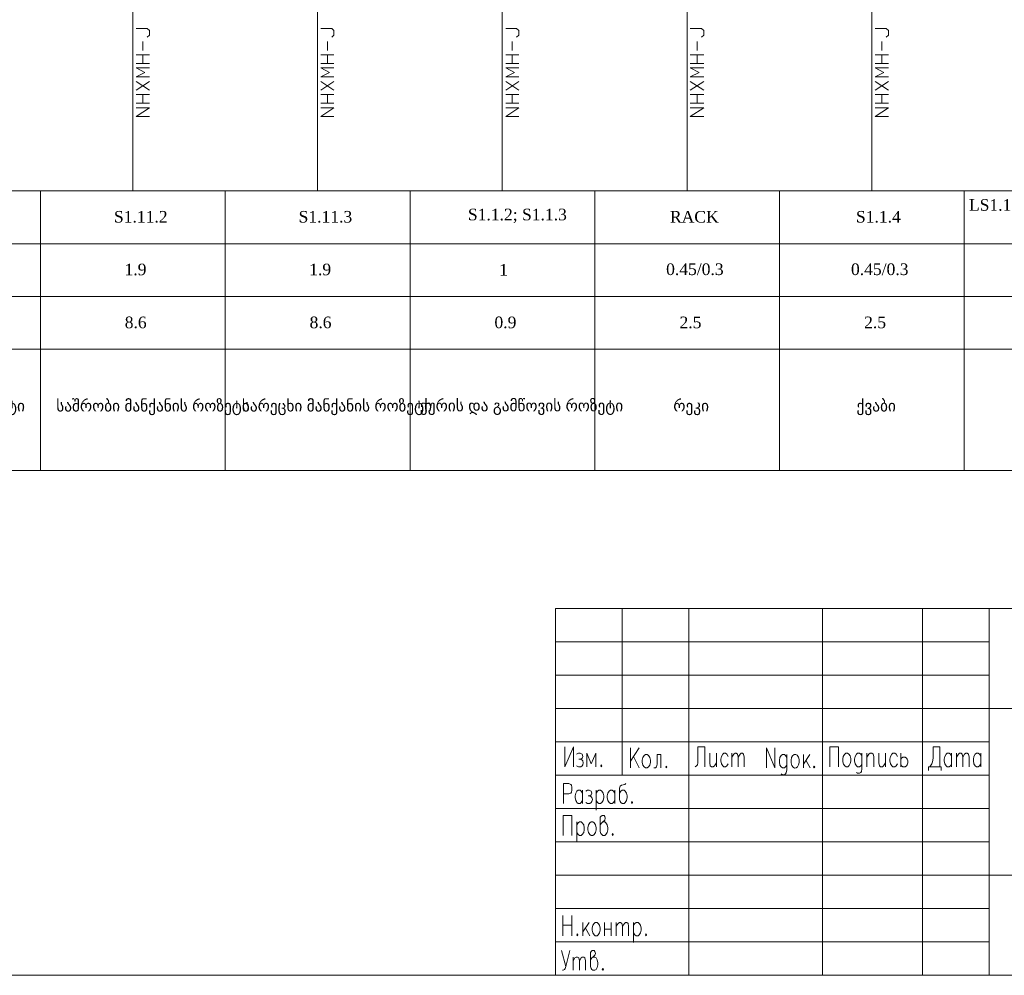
# Model space of a CAD drawing. Header units: millimetres. Extents: x 413 to 305578, y 115 to 38116.
# Tile 182 of 194: x 149347 to 168968, y 361 to 19405. Entities that reach past the tile are written whole.
import ezdxf

# ---------------------------------------------------------------- set-up
doc = ezdxf.new("R2010")
doc.units = ezdxf.units.MM
for name, color, linetype in [('PDF _Рамка1', 7, 'Continuous'), ('PDF _Текст', 7, 'Continuous'), ('PDF _Форматка', 7, 'Continuous'), ('PDF _Элемент', 7, 'Continuous')]:
    doc.layers.add(name, color=color, linetype=linetype)
doc.styles.add('PDF Sylfaen', font='sylfaen.ttf')

msp = doc.modelspace()

# ---------------------------------------------------------------- linework, layer by layer
at = {"layer": 'PDF _Рамка1', "lineweight": 0}
for points in [[(175533, 10418), (175533, 15995), (138715, 15995), (138715, 10418)], [(164490, 10418), (164490, 15995)]]:
    msp.add_lwpolyline(points, close=True, dxfattribs=at)
for points in [[(149759, 15995), (149759, 10418)], [(153442, 15995), (153442, 10418)], [(157126, 15995), (157126, 10418)], [(160806, 15995), (160806, 10418)], [(168169, 15995), (168169, 10418)], [(138715, 14941), (175533, 14941)], [(138715, 13891), (175533, 13891)], [(138715, 12841), (175533, 12841)]]:
    msp.add_lwpolyline(points, dxfattribs=at)
at = {"layer": 'PDF _Текст', "lineweight": 0}
for points in [[(151887, 19054), (151931, 19098), (151931, 19186), (151887, 19229), (151668, 19229)], [(155567, 19054), (155610, 19098), (155610, 19186), (155567, 19229), (155348, 19229)], [(159250, 19054), (159294, 19098), (159294, 19186), (159250, 19229), (159032, 19229)], [(162934, 19054), (162978, 19098), (162978, 19186), (162934, 19229), (162711, 19229)], [(166614, 19054), (166658, 19098), (166658, 19186), (166614, 19229), (166395, 19229)], [(151799, 18792), (151799, 18967)], [(155479, 18792), (155479, 18967)], [(159163, 18792), (159163, 18967)], [(162847, 18792), (162847, 18967)], [(166526, 18792), (166526, 18967)], [(151668, 18704), (151931, 18704)], [(151799, 18529), (151799, 18704)], [(155348, 18704), (155610, 18704)], [(155479, 18529), (155479, 18704)], [(159032, 18704), (159294, 18704)], [(159163, 18529), (159163, 18704)], [(162711, 18704), (162978, 18704)], [(162847, 18529), (162847, 18704)], [(166395, 18704), (166658, 18704)], [(166526, 18529), (166526, 18704)], [(151931, 18529), (151668, 18529)], [(155610, 18529), (155348, 18529)], [(159294, 18529), (159032, 18529)], [(162978, 18529), (162711, 18529)], [(166658, 18529), (166395, 18529)], [(151931, 18263), (151668, 18263), (151843, 18350), (151668, 18442), (151931, 18442)], [(155610, 18263), (155348, 18263), (155523, 18350), (155348, 18442), (155610, 18442)], [(159294, 18263), (159032, 18263), (159207, 18350), (159032, 18442), (159294, 18442)], [(162978, 18263), (162711, 18263), (162890, 18350), (162711, 18442), (162978, 18442)], [(166658, 18263), (166395, 18263), (166570, 18350), (166395, 18442), (166658, 18442)], [(151931, 18000), (151668, 18175)], [(151668, 18000), (151931, 18175)], [(155610, 18000), (155348, 18175)], [(155348, 18000), (155610, 18175)], [(159294, 18000), (159032, 18175)], [(159032, 18000), (159294, 18175)], [(162978, 18000), (162711, 18175)], [(162711, 18000), (162978, 18175)], [(166658, 18000), (166395, 18175)], [(166395, 18000), (166658, 18175)], [(151668, 17913), (151931, 17913)], [(151799, 17738), (151799, 17913)], [(155348, 17913), (155610, 17913)], [(155479, 17738), (155479, 17913)], [(159032, 17913), (159294, 17913)], [(159163, 17738), (159163, 17913)], [(162711, 17913), (162978, 17913)], [(162847, 17738), (162847, 17913)], [(166395, 17913), (166658, 17913)], [(166526, 17738), (166526, 17913)], [(151931, 17738), (151668, 17738)], [(155610, 17738), (155348, 17738)], [(159294, 17738), (159032, 17738)], [(162978, 17738), (162711, 17738)], [(166658, 17738), (166395, 17738)], [(151931, 17475), (151668, 17475), (151931, 17650), (151668, 17650)], [(155610, 17475), (155348, 17475), (155610, 17650), (155348, 17650)], [(159294, 17475), (159032, 17475), (159294, 17650), (159032, 17650)], [(162978, 17475), (162711, 17475), (162978, 17650), (162711, 17650)], [(166658, 17475), (166395, 17475), (166658, 17650), (166395, 17650)]]:
    msp.add_lwpolyline(points, dxfattribs=at)
at = {"layer": 'PDF _Форматка', "lineweight": 0}
for points in [[(130123, 38070), (130123, 36510), (130123, 361), (184615, 361), (184615, 36510), (141425, 36510)], [(160026, 361), (160026, 7673), (184615, 7673)], [(161355, 4347), (161355, 7673)], [(162683, 361), (162683, 7673)], [(165345, 361), (165345, 7673)], [(167338, 361), (167338, 7673)], [(168667, 361), (168667, 7673)], [(160026, 7005), (168667, 7005)], [(160026, 6340), (168667, 6340)], [(160026, 5676), (168667, 5676), (184615, 5676)], [(160026, 5012), (168667, 5012)], [(160209, 4916), (160209, 4518), (160380, 4916), (160380, 4518)], [(162998, 4518), (162998, 4916), (162863, 4916), (162863, 4594), (162851, 4558), (162835, 4538), (162811, 4518)], [(165492, 4518), (165492, 4916), (165663, 4916), (165663, 4518)], [(167485, 4518), (167525, 4574), (167537, 4614), (167549, 4690), (167549, 4916), (167684, 4916), (167684, 4518)], [(160444, 4765), (160480, 4785), (160515, 4785), (160555, 4765), (160567, 4725), (160555, 4690), (160527, 4670), (160492, 4670)], [(160826, 4518), (160826, 4785), (160738, 4574), (160651, 4785), (160651, 4518)], [(161693, 4892), (161518, 4626)], [(161518, 4892), (161518, 4495)], [(161693, 4495), (161582, 4721)], [(162123, 4495), (162123, 4761), (162051, 4761), (162051, 4570), (162039, 4515), (162015, 4495), (161987, 4495)], [(163097, 4785), (163097, 4594), (163109, 4538), (163133, 4518), (163169, 4518), (163193, 4538), (163232, 4594)], [(163232, 4785), (163232, 4518)], [(163467, 4725), (163439, 4765), (163415, 4785), (163380, 4785), (163356, 4765), (163332, 4725), (163316, 4670), (163316, 4634), (163332, 4574), (163356, 4538), (163380, 4518), (163415, 4518), (163439, 4538), (163467, 4574)], [(163539, 4785), (163539, 4518)], [(163539, 4709), (163579, 4765), (163602, 4785), (163626, 4785), (163650, 4765), (163662, 4709), (163662, 4518)], [(163662, 4709), (163702, 4765), (163726, 4785), (163750, 4785), (163773, 4765), (163785, 4709), (163785, 4518)], [(164227, 4495), (164227, 4892), (164398, 4495), (164398, 4892)], [(164633, 4701), (164621, 4721), (164609, 4741), (164585, 4761), (164545, 4761), (164521, 4741), (164497, 4701), (164486, 4646), (164486, 4610), (164497, 4550), (164521, 4515), (164545, 4495), (164585, 4495), (164609, 4515), (164633, 4550)], [(164633, 4761), (164633, 4455), (164621, 4399), (164609, 4379), (164585, 4359), (164545, 4359), (164521, 4379)], [(164967, 4761), (164967, 4495)], [(165090, 4761), (164967, 4570)], [(166132, 4725), (166121, 4745), (166109, 4765), (166085, 4785), (166045, 4785), (166021, 4765), (165997, 4725), (165985, 4670), (165985, 4634), (165997, 4574), (166021, 4538), (166045, 4518), (166085, 4518), (166109, 4538), (166132, 4574)], [(166132, 4785), (166132, 4479), (166121, 4423), (166109, 4403), (166085, 4387), (166045, 4387), (166021, 4403)], [(166232, 4785), (166232, 4518)], [(166232, 4709), (166268, 4765), (166292, 4785), (166331, 4785), (166355, 4765), (166367, 4725), (166367, 4518)], [(166467, 4785), (166467, 4594), (166479, 4538), (166502, 4518), (166538, 4518), (166562, 4538), (166602, 4594)], [(166602, 4785), (166602, 4518)], [(166837, 4725), (166813, 4765), (166785, 4785), (166749, 4785), (166725, 4765), (166701, 4725), (166689, 4670), (166689, 4634), (166701, 4574), (166725, 4538), (166749, 4518), (166785, 4518), (166813, 4538), (166837, 4574)], [(166908, 4785), (166908, 4518)], [(166908, 4670), (166920, 4690), (166948, 4709), (166984, 4709), (166996, 4709), (167020, 4690), (167032, 4670), (167043, 4634), (167043, 4594), (167032, 4558), (167020, 4538), (166996, 4518), (166948, 4518), (166920, 4538), (166908, 4558)], [(167919, 4574), (167895, 4538), (167871, 4518), (167831, 4518), (167807, 4538), (167795, 4558), (167783, 4574), (167771, 4634), (167771, 4670), (167783, 4725), (167807, 4765), (167831, 4785), (167871, 4785), (167895, 4765), (167919, 4725)], [(167919, 4785), (167919, 4518)], [(168018, 4785), (168018, 4518)], [(168018, 4709), (168054, 4765), (168078, 4785), (168106, 4785), (168129, 4765), (168141, 4709), (168141, 4518)], [(168141, 4709), (168177, 4765), (168201, 4785), (168229, 4785), (168253, 4765), (168265, 4709), (168265, 4518)], [(168499, 4574), (168476, 4538), (168448, 4518), (168412, 4518), (168388, 4538), (168376, 4558), (168364, 4574), (168352, 4634), (168352, 4670), (168364, 4725), (168388, 4765), (168412, 4785), (168448, 4785), (168476, 4765), (168499, 4725)], [(168499, 4785), (168499, 4518)], [(160527, 4670), (160555, 4650), (160567, 4634), (160579, 4594), (160567, 4558), (160555, 4538), (160527, 4518), (160480, 4518), (160444, 4538)], [(165015, 4646), (165102, 4495)], [(167708, 4443), (167708, 4518), (167461, 4518), (167461, 4443)], [(160026, 4347), (168667, 4347)], [(160181, 3787), (160181, 4184), (160293, 4184), (160328, 4164), (160340, 4149), (160352, 4109), (160352, 4053), (160340, 4013), (160328, 3993), (160293, 3977), (160181, 3977)], [(161426, 4184), (161403, 4164), (161343, 4149), (161315, 4129), (161303, 4089), (161303, 3862), (161315, 3826), (161327, 3806), (161355, 3787), (161391, 3787), (161414, 3806), (161438, 3842), (161450, 3902), (161450, 3938), (161438, 3993), (161426, 4013), (161414, 4033), (161391, 4053), (161355, 4053), (161327, 4033), (161303, 3993)], [(160563, 3842), (160539, 3806), (160515, 3787), (160476, 3787), (160452, 3806), (160440, 3826), (160428, 3842), (160416, 3902), (160416, 3938), (160428, 3993), (160452, 4033), (160476, 4053), (160515, 4053), (160539, 4033), (160563, 3993)], [(160563, 4053), (160563, 3787)], [(160627, 4033), (160663, 4053), (160698, 4053), (160738, 4033), (160750, 3993), (160738, 3958), (160710, 3938), (160675, 3938)], [(160710, 3938), (160738, 3918), (160750, 3902), (160762, 3862), (160750, 3826), (160738, 3806), (160710, 3787), (160663, 3787), (160627, 3806)], [(160834, 4053), (160834, 3655)], [(160834, 3993), (160862, 4033), (160885, 4053), (160921, 4053), (160945, 4033), (160973, 3993), (160985, 3938), (160985, 3902), (160973, 3842), (160945, 3806), (160921, 3787), (160885, 3787), (160862, 3806), (160834, 3842)], [(161204, 3842), (161180, 3806), (161156, 3787), (161120, 3787), (161096, 3806), (161080, 3826), (161068, 3842), (161056, 3902), (161056, 3938), (161068, 3993), (161096, 4033), (161120, 4053), (161156, 4053), (161180, 4033), (161204, 3993)], [(161204, 4053), (161204, 3787)], [(160026, 3683), (168667, 3683)], [(160177, 3150), (160177, 3548), (160352, 3548), (160352, 3150)], [(160917, 3357), (160945, 3397), (160969, 3417), (161005, 3452), (161017, 3492), (161005, 3528), (160993, 3548), (160957, 3548), (160929, 3528), (160917, 3512), (160917, 3226), (160929, 3186), (160945, 3170), (160969, 3150), (161005, 3150), (161029, 3170), (161052, 3206), (161068, 3261), (161068, 3301), (161052, 3357), (161029, 3397), (161005, 3417), (160969, 3417)], [(160448, 3417), (160448, 3015)], [(160448, 3357), (160476, 3397), (160500, 3417), (160535, 3417), (160559, 3397), (160587, 3357), (160599, 3301), (160599, 3261), (160587, 3206), (160559, 3170), (160535, 3150), (160500, 3150), (160476, 3170), (160448, 3206)], [(160026, 3019), (168667, 3019)], [(160026, 2354), (168667, 2354), (184615, 2354)], [(160026, 1690), (168667, 1690)], [(160173, 1551), (160173, 1149)], [(160348, 1149), (160348, 1551)], [(160571, 1416), (160571, 1149)], [(160694, 1416), (160571, 1229)], [(161001, 1416), (161001, 1149)], [(161136, 1416), (161136, 1149)], [(161235, 1416), (161235, 1149)], [(161235, 1340), (161275, 1396), (161299, 1416), (161323, 1416), (161347, 1396), (161359, 1340), (161359, 1149)], [(161359, 1340), (161399, 1396), (161422, 1416), (161446, 1416), (161470, 1396), (161482, 1340), (161482, 1149)], [(161582, 1416), (161582, 1018)], [(161582, 1360), (161605, 1396), (161629, 1416), (161669, 1416), (161693, 1396), (161717, 1360), (161729, 1304), (161729, 1264), (161717, 1209), (161693, 1169), (161669, 1149), (161629, 1149), (161605, 1169), (161582, 1209)], [(160173, 1360), (160348, 1360)], [(160619, 1304), (160706, 1149)], [(161001, 1284), (161136, 1284)], [(160026, 1026), (168667, 1026)], [(160141, 859), (160229, 536)], [(160313, 859), (160229, 536), (160217, 497), (160201, 477), (160177, 461), (160165, 461)], [(160722, 668), (160746, 707), (160770, 723), (160806, 763), (160822, 799), (160806, 839), (160794, 859), (160758, 859), (160734, 839), (160722, 819), (160722, 536), (160734, 497), (160746, 477), (160770, 461), (160806, 461), (160834, 477), (160858, 517), (160869, 572), (160869, 612), (160858, 668), (160834, 707), (160806, 723), (160770, 723)], [(160376, 723), (160376, 461)], [(160376, 648), (160412, 707), (160436, 723), (160464, 723), (160488, 707), (160500, 648), (160500, 461)], [(160500, 648), (160535, 707), (160559, 723), (160587, 723), (160611, 707), (160623, 648), (160623, 461)]]:
    msp.add_lwpolyline(points, dxfattribs=at)
for points in [[(161816, 4761), (161852, 4761), (161876, 4741), (161904, 4701), (161916, 4646), (161916, 4610), (161904, 4550), (161876, 4515), (161852, 4495), (161816, 4495), (161792, 4515), (161765, 4550), (161753, 4610), (161753, 4646), (161765, 4701), (161792, 4741)], [(160937, 4558), (160925, 4538), (160937, 4518), (160949, 4538)], [(162234, 4530), (162222, 4515), (162234, 4495), (162246, 4515)], [(165178, 4530), (165166, 4515), (165178, 4495), (165190, 4515)], [(161550, 3826), (161538, 3806), (161550, 3787), (161562, 3806)], [(160734, 3417), (160770, 3417), (160794, 3397), (160822, 3357), (160834, 3301), (160834, 3261), (160822, 3206), (160794, 3170), (160770, 3150), (160734, 3150), (160710, 3170), (160683, 3206), (160671, 3261), (160671, 3301), (160683, 3357), (160710, 3397)], [(161164, 3186), (161152, 3170), (161164, 3150), (161176, 3170)], [(160818, 1416), (160854, 1416), (160877, 1396), (160901, 1360), (160917, 1304), (160917, 1264), (160901, 1209), (160877, 1169), (160854, 1149), (160818, 1149), (160794, 1169), (160766, 1209), (160754, 1264), (160754, 1304), (160766, 1360), (160794, 1396)], [(160460, 1189), (160448, 1169), (160460, 1149), (160472, 1169)], [(161828, 1189), (161816, 1169), (161828, 1149), (161840, 1169)], [(160969, 497), (160957, 477), (160969, 461), (160981, 477)]]:
    msp.add_lwpolyline(points, close=True, dxfattribs=at)
for centre in [(164800, 4627), (165830, 4651)]:
    msp.add_ellipse(centre, major_axis=(-2, 138), ratio=0.585545, start_param=0.232364, end_param=6.515549, dxfattribs=at)
at = {"layer": 'PDF _Элемент', "lineweight": 0}
for points in [[(151601, 15995), (151601, 25750), (151601, 23764)], [(155284, 15995), (155284, 25750), (155284, 23764)], [(158964, 15995), (158964, 25750), (158964, 23764)], [(162648, 15995), (162648, 25742), (162648, 23757)], [(166331, 15995), (166331, 25742)]]:
    msp.add_lwpolyline(points, dxfattribs=at)

# ---------------------------------------------------------------- texts
at = {"layer": 'PDF _Текст', "attachment_point": 4, "style": 'PDF Sylfaen'}
for s, insert, char_height in [('LS1.1.1; LS1.4.1,2;LS1.5,3; L1.7.1;', (168264, 15686), 231.45), ('S1.11.2', (151225, 15475), 231.5), ('S1.11.3', (154905, 15475), 231.5), ('S1.1.2; S1.1.3', (158279, 15495), 231.45), ('RACK', (162305, 15475), 231.5), ('S1.1.4', (166012, 15475), 231.5), ('1.9', (151436, 14425), 231.5), ('1.9', (155116, 14425), 231.5), ('1', (158903, 14421), 231), ('0.45/0.3', (162229, 14429), 231.5), ('0.45/0.3', (165913, 14429), 231.5), ('8.6', (151440, 13370), 231.5), ('8.6', (155124, 13370), 231.5), ('0.9', (158808, 13370), 231.5), ('2.5', (162496, 13370), 231.5), ('2.5', (166175, 13370), 231.5), ('მაცივრის როზეტი', (146853, 11676), 231.45), ('საშრობი მანქანის როზეტი', (150075, 11676), 231.45), ('სარეცხი მანქანის როზეტი', (153775, 11676), 231.45), ('ქურის და გამწოვის როზეტი', (157320, 11680), 231.45), ('რეკი', (162372, 11676), 231.5), ('ქვაბი', (166024, 11676), 231.5)]:
    msp.add_mtext(s, dxfattribs=dict(at, insert=insert, char_height=char_height))

doc.saveas('drawing.dxf')
